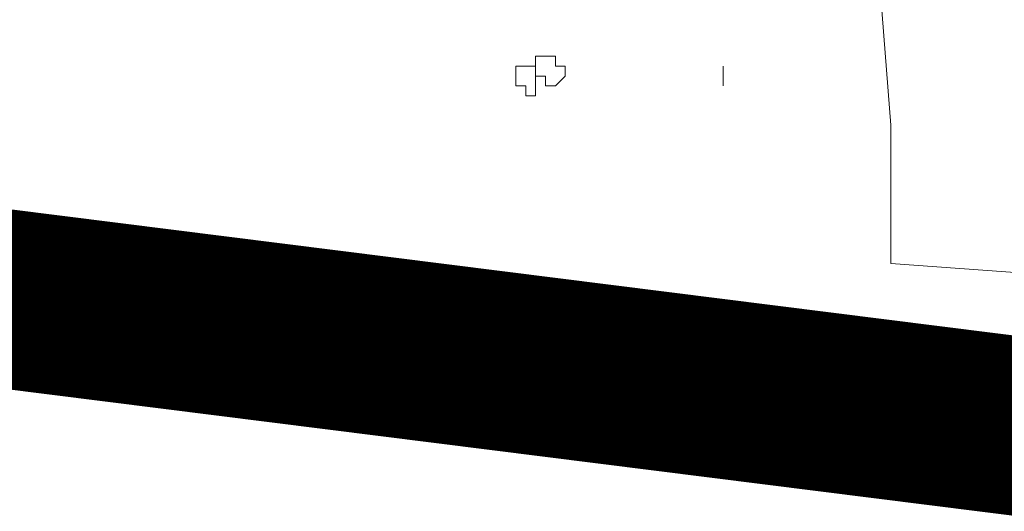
# Model space of a CAD drawing. Header units: millimetres. Extents: x 16698 to 93787, y -21104 to 39413.
# Tile 235 of 256: x 54577.19 to 54593.71, y 19709.25 to 19717.49. Entities that reach past the tile are written whole.
import ezdxf

# ---------------------------------------------------------------- set-up
doc = ezdxf.new("R2010")
doc.units = ezdxf.units.MM
doc.layers.add('__MODUS_ŚCIANY', color=2, linetype='Continuous', lineweight=35)
doc.layers.add('_MODUS - zielen', color=66, linetype='Continuous', lineweight=9)

msp = doc.modelspace()

# ---------------------------------------------------------------- linework, layer by layer
at = {"layer": '__MODUS_ŚCIANY', "ltscale": 2, "const_width": 3}
msp.add_lwpolyline([(51921.59792, 19704.92356), (53078.13625, 19704.92356), (53384.79919, 19720.01898), (53624.88625, 19719.92356), (53630.88625, 19719.92356), (53800.13625, 19719.92356), (53900.13625, 19719.92356), (54516.33569, 19720.43431), (54758.95855, 19689.92356)], dxfattribs=at)
at = {"layer": '_MODUS - zielen', "transparency": 33554687}
for points in [[(54591.80451, 19713.40412), (54591.80451, 19715.72061), (54591.63905, 19717.87163), (54591.14266, 19719.3608), (54591.14266, 19720.84997), (54589.65349, 19722.17368), (54588.16432, 19723.66285), (54586.67514, 19724.98656)], [(54588.99163, 19716.71339), (54588.99163, 19716.38246), (54588.99163, 19716.38246)], [(54591.80451, 19713.40412), (54594.121, 19713.23866), (54596.27202, 19712.24588)]]:
    msp.add_lwpolyline(points, dxfattribs=at)
for points in [[(54586.01329, 19716.87885), (54585.84783, 19716.87885), (54585.84783, 19716.71339), (54585.84783, 19716.71339), (54585.84783, 19716.54792), (54586.01329, 19716.54792), (54586.01329, 19716.38246), (54586.17875, 19716.38246), (54586.17875, 19716.38246), (54586.34422, 19716.54792), (54586.34422, 19716.71339), (54586.34422, 19716.71339), (54586.17875, 19716.71339), (54586.17875, 19716.87885), (54586.17875, 19716.87885)], [(54585.68236, 19716.71339), (54585.5169, 19716.71339), (54585.5169, 19716.54792), (54585.5169, 19716.38246), (54585.5169, 19716.38246), (54585.68236, 19716.38246), (54585.68236, 19716.217), (54585.84783, 19716.217), (54585.84783, 19716.217), (54585.84783, 19716.38246), (54585.84783, 19716.38246), (54585.84783, 19716.54792), (54585.84783, 19716.71339), (54585.84783, 19716.71339)]]:
    msp.add_lwpolyline(points, close=True, dxfattribs=at)

doc.saveas('drawing.dxf')
